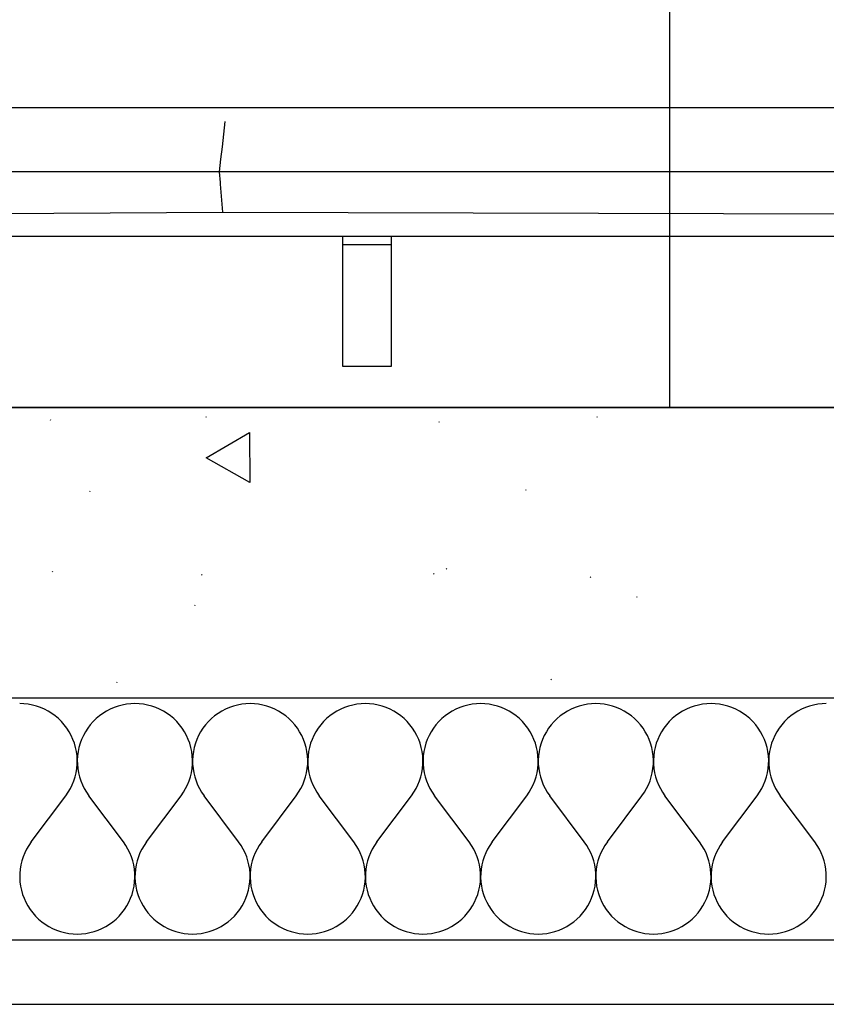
# Model space of a CAD drawing. Extents: x -18402 to 10376, y -5092 to 34139.
# Tile 12 of 78: x 436 to 486, y -2942 to -2881. Entities that reach past the tile are written whole.
import ezdxf

# ---------------------------------------------------------------- set-up
doc = ezdxf.new("R2010")
doc.units = 0
for name, color, linetype in [('0_XREF', 251, 'Continuous'), ('rdc_02$0$0._Étage_1_02-04 Mur.Construction', 251, 'Continuous'), ('rdc_02$0$0._Étage_1_A-AREA-____-OTLN.Modèle IFC', 251, 'Continuous'), ('rdc_02$0$0._Étage_1_A-FLOR-HRAL-OTLN.Modèle IFC', 251, 'Continuous'), ('rdc_02$0$0._Étage_1_S-STRS-____-OTLN.Modèle IFC', 251, 'Continuous')]:
    doc.layers.add(name, color=color, linetype=linetype)

# ---------------------------------------------------------------- blocks, each defined once
blk = doc.blocks.new('*X188', base_point=(-8045.97, -58706.23))
at = {"layer": 'rdc_02$0$0._Étage_1_02-04 Mur.Construction', "linetype": 'Continuous', "ltscale": 0.1}
for p, q in [((4359.78, -29233.36), (4357.14, -29233.26)), ((4362.4, -29233.65), (4359.78, -29233.36)), ((4364.99, -29234.13), (4362.4, -29233.65)), ((4367.53, -29234.8), (4364.99, -29234.13)), ((4370.03, -29235.66), (4367.53, -29234.8)), ((4372.45, -29236.7), (4370.03, -29235.66)), ((4374.79, -29237.92), (4372.45, -29236.7)), ((4413.27, -29236.7), (4410.93, -29237.92)), ((4415.69, -29235.66), (4413.27, -29236.7)), ((4418.18, -29234.8), (4415.69, -29235.66)), ((4420.73, -29234.13), (4418.18, -29234.8)), ((4423.32, -29233.65), (4420.73, -29234.13)), ((4425.94, -29233.36), (4423.32, -29233.65)), ((4428.57, -29233.26), (4425.94, -29233.36)), ((4431.21, -29233.36), (4428.57, -29233.26)), ((4433.82, -29233.65), (4431.21, -29233.36)), ((4436.42, -29234.13), (4433.82, -29233.65)), ((4438.96, -29234.8), (4436.42, -29234.13)), ((4441.45, -29235.66), (4438.96, -29234.8)), ((4443.88, -29236.7), (4441.45, -29235.66)), ((4446.21, -29237.92), (4443.88, -29236.7)), ((4484.7, -29236.7), (4482.36, -29237.92)), ((4487.12, -29235.66), (4484.7, -29236.7)), ((4489.61, -29234.8), (4487.12, -29235.66)), ((4492.16, -29234.13), (4489.61, -29234.8)), ((4494.75, -29233.65), (4492.16, -29234.13)), ((4497.37, -29233.36), (4494.75, -29233.65)), ((4500, -29233.26), (4497.37, -29233.36)), ((4502.63, -29233.36), (4500, -29233.26)), ((4505.25, -29233.65), (4502.63, -29233.36)), ((4507.84, -29234.13), (4505.25, -29233.65)), ((4510.39, -29234.8), (4507.84, -29234.13)), ((4512.88, -29235.66), (4510.39, -29234.8)), ((4515.3, -29236.7), (4512.88, -29235.66)), ((4517.64, -29237.92), (4515.3, -29236.7)), ((4556.12, -29236.7), (4553.79, -29237.92)), ((4558.55, -29235.66), (4556.12, -29236.7)), ((4561.04, -29234.8), (4558.55, -29235.66)), ((4563.58, -29234.13), (4561.04, -29234.8)), ((4566.18, -29233.65), (4563.58, -29234.13)), ((4568.79, -29233.36), (4566.18, -29233.65)), ((4571.43, -29233.26), (4568.79, -29233.36)), ((4574.06, -29233.36), (4571.43, -29233.26)), ((4576.68, -29233.65), (4574.06, -29233.36)), ((4579.27, -29234.13), (4576.68, -29233.65)), ((4581.82, -29234.8), (4579.27, -29234.13)), ((4584.31, -29235.66), (4581.82, -29234.8)), ((4586.73, -29236.7), (4584.31, -29235.66)), ((4589.07, -29237.92), (4586.73, -29236.7)), ((4627.55, -29236.7), (4625.21, -29237.92)), ((4629.97, -29235.66), (4627.55, -29236.7)), ((4632.47, -29234.8), (4629.97, -29235.66)), ((4635.01, -29234.13), (4632.47, -29234.8)), ((4637.6, -29233.65), (4635.01, -29234.13)), ((4640.22, -29233.36), (4637.6, -29233.65)), ((4642.86, -29233.26), (4640.22, -29233.36)), ((4645.49, -29233.36), (4642.86, -29233.26)), ((4648.11, -29233.65), (4645.49, -29233.36)), ((4650.7, -29234.13), (4648.11, -29233.65)), ((4653.25, -29234.8), (4650.7, -29234.13)), ((4655.74, -29235.66), (4653.25, -29234.8)), ((4658.16, -29236.7), (4655.74, -29235.66)), ((4660.5, -29237.92), (4658.16, -29236.7)), ((4698.98, -29236.7), (4696.64, -29237.92)), ((4701.4, -29235.66), (4698.98, -29236.7)), ((4703.89, -29234.8), (4701.4, -29235.66)), ((4706.44, -29234.13), (4703.89, -29234.8)), ((4709.03, -29233.65), (4706.44, -29234.13)), ((4711.65, -29233.36), (4709.03, -29233.65)), ((4714.29, -29233.26), (4711.65, -29233.36)), ((4716.92, -29233.36), (4714.29, -29233.26)), ((4719.54, -29233.65), (4716.92, -29233.36)), ((4722.13, -29234.13), (4719.54, -29233.65)), ((4724.68, -29234.8), (4722.13, -29234.13)), ((4727.17, -29235.66), (4724.68, -29234.8)), ((4729.59, -29236.7), (4727.17, -29235.66)), ((4731.93, -29237.92), (4729.59, -29236.7)), ((4770.41, -29236.7), (4768.07, -29237.92)), ((4772.83, -29235.66), (4770.41, -29236.7)), ((4775.32, -29234.8), (4772.83, -29235.66)), ((4777.87, -29234.13), (4775.32, -29234.8)), ((4780.46, -29233.65), (4777.87, -29234.13)), ((4783.08, -29233.36), (4780.46, -29233.65)), ((4785.71, -29233.26), (4783.08, -29233.36)), ((4788.35, -29233.36), (4785.71, -29233.26)), ((4790.97, -29233.65), (4788.35, -29233.36)), ((4793.56, -29234.13), (4790.97, -29233.65)), ((4796.11, -29234.8), (4793.56, -29234.13)), ((4798.6, -29235.66), (4796.11, -29234.8)), ((4801.02, -29236.7), (4798.6, -29235.66)), ((4803.36, -29237.92), (4801.02, -29236.7)), ((4841.84, -29236.7), (4839.5, -29237.92)), ((4844.26, -29235.66), (4841.84, -29236.7)), ((4846.75, -29234.8), (4844.26, -29235.66)), ((4849.3, -29234.13), (4846.75, -29234.8)), ((4851.89, -29233.65), (4849.3, -29234.13)), ((4854.51, -29233.36), (4851.89, -29233.65)), ((4857.14, -29233.26), (4854.51, -29233.36)), ((4377.03, -29239.31), (4374.79, -29237.92)), ((4379.16, -29240.85), (4377.03, -29239.31)), ((4381.17, -29242.55), (4379.16, -29240.85)), ((4383.06, -29244.4), (4381.17, -29242.55)), ((4404.54, -29242.55), (4402.66, -29244.4)), ((4406.55, -29240.85), (4404.54, -29242.55)), ((4408.69, -29239.31), (4406.55, -29240.85)), ((4410.93, -29237.92), (4408.69, -29239.31)), ((4448.46, -29239.31), (4446.21, -29237.92)), ((4450.59, -29240.85), (4448.46, -29239.31)), ((4452.6, -29242.55), (4450.59, -29240.85)), ((4454.49, -29244.4), (4452.6, -29242.55)), ((4475.97, -29242.55), (4474.09, -29244.4)), ((4477.98, -29240.85), (4475.97, -29242.55)), ((4480.12, -29239.31), (4477.98, -29240.85)), ((4482.36, -29237.92), (4480.12, -29239.31)), ((4519.88, -29239.31), (4517.64, -29237.92)), ((4522.02, -29240.85), (4519.88, -29239.31)), ((4524.03, -29242.55), (4522.02, -29240.85)), ((4525.91, -29244.4), (4524.03, -29242.55)), ((4547.4, -29242.55), (4545.51, -29244.4)), ((4549.41, -29240.85), (4547.4, -29242.55)), ((4551.54, -29239.31), (4549.41, -29240.85)), ((4553.79, -29237.92), (4551.54, -29239.31)), ((4591.31, -29239.31), (4589.07, -29237.92)), ((4593.45, -29240.85), (4591.31, -29239.31)), ((4595.46, -29242.55), (4593.45, -29240.85)), ((4597.34, -29244.4), (4595.46, -29242.55)), ((4618.83, -29242.55), (4616.94, -29244.4)), ((4620.84, -29240.85), (4618.83, -29242.55)), ((4622.97, -29239.31), (4620.84, -29240.85)), ((4625.21, -29237.92), (4622.97, -29239.31)), ((4662.74, -29239.31), (4660.5, -29237.92)), ((4664.87, -29240.85), (4662.74, -29239.31)), ((4666.89, -29242.55), (4664.87, -29240.85)), ((4668.77, -29244.4), (4666.89, -29242.55)), ((4690.25, -29242.55), (4688.37, -29244.4)), ((4692.27, -29240.85), (4690.25, -29242.55)), ((4694.4, -29239.31), (4692.27, -29240.85)), ((4696.64, -29237.92), (4694.4, -29239.31)), ((4734.17, -29239.31), (4731.93, -29237.92)), ((4736.3, -29240.85), (4734.17, -29239.31)), ((4738.32, -29242.55), (4736.3, -29240.85)), ((4740.2, -29244.4), (4738.32, -29242.55)), ((4761.68, -29242.55), (4759.8, -29244.4)), ((4763.7, -29240.85), (4761.68, -29242.55)), ((4765.83, -29239.31), (4763.7, -29240.85)), ((4768.07, -29237.92), (4765.83, -29239.31)), ((4805.6, -29239.31), (4803.36, -29237.92)), ((4807.73, -29240.85), (4805.6, -29239.31)), ((4809.75, -29242.55), (4807.73, -29240.85)), ((4811.63, -29244.4), (4809.75, -29242.55)), ((4833.11, -29242.55), (4831.23, -29244.4)), ((4835.13, -29240.85), (4833.11, -29242.55)), ((4837.26, -29239.31), (4835.13, -29240.85)), ((4839.5, -29237.92), (4837.26, -29239.31)), ((4384.8, -29246.38), (4383.06, -29244.4)), ((4386.39, -29248.48), (4384.8, -29246.38)), ((4387.82, -29250.69), (4386.39, -29248.48)), ((4399.32, -29248.48), (4397.89, -29250.69)), ((4400.92, -29246.38), (4399.32, -29248.48)), ((4402.66, -29244.4), (4400.92, -29246.38)), ((4456.23, -29246.38), (4454.49, -29244.4)), ((4457.82, -29248.48), (4456.23, -29246.38)), ((4459.25, -29250.69), (4457.82, -29248.48)), ((4470.75, -29248.48), (4469.32, -29250.69)), ((4472.34, -29246.38), (4470.75, -29248.48)), ((4474.09, -29244.4), (4472.34, -29246.38)), ((4527.66, -29246.38), (4525.91, -29244.4)), ((4529.25, -29248.48), (4527.66, -29246.38)), ((4530.68, -29250.69), (4529.25, -29248.48)), ((4542.18, -29248.48), (4540.75, -29250.69)), ((4543.77, -29246.38), (4542.18, -29248.48)), ((4545.51, -29244.4), (4543.77, -29246.38)), ((4599.08, -29246.38), (4597.34, -29244.4)), ((4600.68, -29248.48), (4599.08, -29246.38)), ((4602.11, -29250.69), (4600.68, -29248.48)), ((4613.61, -29248.48), (4612.18, -29250.69)), ((4615.2, -29246.38), (4613.61, -29248.48)), ((4616.94, -29244.4), (4615.2, -29246.38)), ((4670.51, -29246.38), (4668.77, -29244.4)), ((4672.1, -29248.48), (4670.51, -29246.38)), ((4673.54, -29250.69), (4672.1, -29248.48)), ((4685.04, -29248.48), (4683.61, -29250.69)), ((4686.63, -29246.38), (4685.04, -29248.48)), ((4688.37, -29244.4), (4686.63, -29246.38)), ((4741.94, -29246.38), (4740.2, -29244.4)), ((4743.53, -29248.48), (4741.94, -29246.38)), ((4744.96, -29250.69), (4743.53, -29248.48)), ((4756.47, -29248.48), (4755.04, -29250.69)), ((4758.06, -29246.38), (4756.47, -29248.48)), ((4759.8, -29244.4), (4758.06, -29246.38)), ((4813.37, -29246.38), (4811.63, -29244.4)), ((4814.96, -29248.48), (4813.37, -29246.38)), ((4816.39, -29250.69), (4814.96, -29248.48)), ((4827.9, -29248.48), (4826.46, -29250.69)), ((4829.49, -29246.38), (4827.9, -29248.48)), ((4831.23, -29244.4), (4829.49, -29246.38)), ((4389.09, -29253), (4387.82, -29250.69)), ((4390.18, -29255.4), (4389.09, -29253)), ((4396.63, -29253), (4395.54, -29255.4)), ((4397.89, -29250.69), (4396.63, -29253)), ((4460.52, -29253), (4459.25, -29250.69)), ((4461.61, -29255.4), (4460.52, -29253)), ((4468.06, -29253), (4466.97, -29255.4)), ((4469.32, -29250.69), (4468.06, -29253)), ((4531.94, -29253), (4530.68, -29250.69)), ((4533.03, -29255.4), (4531.94, -29253)), ((4539.48, -29253), (4538.39, -29255.4)), ((4540.75, -29250.69), (4539.48, -29253)), ((4603.37, -29253), (4602.11, -29250.69)), ((4604.46, -29255.4), (4603.37, -29253)), ((4610.91, -29253), (4609.82, -29255.4)), ((4612.18, -29250.69), (4610.91, -29253)), ((4674.8, -29253), (4673.54, -29250.69)), ((4675.89, -29255.4), (4674.8, -29253)), ((4682.34, -29253), (4681.25, -29255.4)), ((4683.61, -29250.69), (4682.34, -29253)), ((4746.23, -29253), (4744.96, -29250.69)), ((4747.32, -29255.4), (4746.23, -29253)), ((4753.77, -29253), (4752.68, -29255.4)), ((4755.04, -29250.69), (4753.77, -29253)), ((4817.66, -29253), (4816.39, -29250.69)), ((4818.75, -29255.4), (4817.66, -29253)), ((4825.2, -29253), (4824.11, -29255.4)), ((4826.46, -29250.69), (4825.2, -29253)), ((4391.09, -29257.87), (4390.18, -29255.4)), ((4391.81, -29260.41), (4391.09, -29257.87)), ((4392.35, -29262.99), (4391.81, -29260.41)), ((4393.9, -29260.41), (4393.36, -29262.99)), ((4394.63, -29257.87), (4393.9, -29260.41)), ((4395.54, -29255.4), (4394.63, -29257.87)), ((4462.52, -29257.87), (4461.61, -29255.4)), ((4463.24, -29260.41), (4462.52, -29257.87)), ((4463.78, -29262.99), (4463.24, -29260.41)), ((4465.33, -29260.41), (4464.79, -29262.99)), ((4466.05, -29257.87), (4465.33, -29260.41)), ((4466.97, -29255.4), (4466.05, -29257.87)), ((4533.95, -29257.87), (4533.03, -29255.4)), ((4534.67, -29260.41), (4533.95, -29257.87)), ((4535.21, -29262.99), (4534.67, -29260.41)), ((4536.76, -29260.41), (4536.22, -29262.99)), ((4537.48, -29257.87), (4536.76, -29260.41)), ((4538.39, -29255.4), (4537.48, -29257.87)), ((4605.37, -29257.87), (4604.46, -29255.4)), ((4606.1, -29260.41), (4605.37, -29257.87)), ((4606.64, -29262.99), (4606.1, -29260.41)), ((4608.19, -29260.41), (4607.65, -29262.99)), ((4608.91, -29257.87), (4608.19, -29260.41)), ((4609.82, -29255.4), (4608.91, -29257.87)), ((4676.8, -29257.87), (4675.89, -29255.4)), ((4677.53, -29260.41), (4676.8, -29257.87)), ((4678.07, -29262.99), (4677.53, -29260.41)), ((4679.61, -29260.41), (4679.08, -29262.99)), ((4680.34, -29257.87), (4679.61, -29260.41)), ((4681.25, -29255.4), (4680.34, -29257.87)), ((4748.23, -29257.87), (4747.32, -29255.4)), ((4748.96, -29260.41), (4748.23, -29257.87)), ((4749.49, -29262.99), (4748.96, -29260.41)), ((4751.04, -29260.41), (4750.51, -29262.99)), ((4751.77, -29257.87), (4751.04, -29260.41)), ((4752.68, -29255.4), (4751.77, -29257.87)), ((4819.66, -29257.87), (4818.75, -29255.4)), ((4820.39, -29260.41), (4819.66, -29257.87)), ((4820.92, -29262.99), (4820.39, -29260.41)), ((4822.47, -29260.41), (4821.93, -29262.99)), ((4823.2, -29257.87), (4822.47, -29260.41)), ((4824.11, -29255.4), (4823.2, -29257.87)), ((4392.7, -29265.6), (4392.35, -29262.99)), ((4392.85, -29268.23), (4392.7, -29265.6)), ((4393.02, -29265.6), (4392.86, -29268.23)), ((4393.36, -29262.99), (4393.02, -29265.6)), ((4464.13, -29265.6), (4463.78, -29262.99)), ((4464.28, -29268.23), (4464.13, -29265.6)), ((4464.45, -29265.6), (4464.29, -29268.23)), ((4464.79, -29262.99), (4464.45, -29265.6)), ((4535.55, -29265.6), (4535.21, -29262.99)), ((4535.71, -29268.23), (4535.55, -29265.6)), ((4535.87, -29265.6), (4535.72, -29268.23)), ((4536.22, -29262.99), (4535.87, -29265.6)), ((4606.98, -29265.6), (4606.64, -29262.99)), ((4607.14, -29268.23), (4606.98, -29265.6)), ((4607.3, -29265.6), (4607.15, -29268.23)), ((4607.65, -29262.99), (4607.3, -29265.6)), ((4678.41, -29265.6), (4678.07, -29262.99)), ((4678.56, -29268.23), (4678.41, -29265.6)), ((4678.73, -29265.6), (4678.58, -29268.23)), ((4679.08, -29262.99), (4678.73, -29265.6)), ((4749.84, -29265.6), (4749.49, -29262.99)), ((4749.99, -29268.23), (4749.84, -29265.6)), ((4750.16, -29265.6), (4750.01, -29268.23)), ((4750.51, -29262.99), (4750.16, -29265.6)), ((4821.27, -29265.6), (4820.92, -29262.99)), ((4821.42, -29268.23), (4821.27, -29265.6)), ((4821.59, -29265.6), (4821.44, -29268.23)), ((4821.93, -29262.99), (4821.59, -29265.6)), ((4392.14, -29276.09), (4392.57, -29273.49)), ((4392.57, -29273.49), (4392.81, -29270.87)), ((4392.81, -29270.87), (4392.85, -29268.23)), ((4392.86, -29268.23), (4392.91, -29270.87)), ((4392.91, -29270.87), (4393.14, -29273.49)), ((4393.14, -29273.49), (4393.57, -29276.09)), ((4463.57, -29276.09), (4464, -29273.49)), ((4464, -29273.49), (4464.24, -29270.87)), ((4464.24, -29270.87), (4464.28, -29268.23)), ((4464.29, -29268.23), (4464.34, -29270.87)), ((4464.34, -29270.87), (4464.57, -29273.49)), ((4464.57, -29273.49), (4465, -29276.09)), ((4535, -29276.09), (4535.43, -29273.49)), ((4535.43, -29273.49), (4535.66, -29270.87)), ((4535.66, -29270.87), (4535.71, -29268.23)), ((4535.72, -29268.23), (4535.76, -29270.87)), ((4535.76, -29270.87), (4536, -29273.49)), ((4536, -29273.49), (4536.43, -29276.09)), ((4606.43, -29276.09), (4606.86, -29273.49)), ((4606.86, -29273.49), (4607.09, -29270.87)), ((4607.09, -29270.87), (4607.14, -29268.23)), ((4607.15, -29268.23), (4607.19, -29270.87)), ((4607.19, -29270.87), (4607.43, -29273.49)), ((4607.43, -29273.49), (4607.86, -29276.09)), ((4677.85, -29276.09), (4678.28, -29273.49)), ((4678.28, -29273.49), (4678.52, -29270.87)), ((4678.52, -29270.87), (4678.56, -29268.23)), ((4678.58, -29268.23), (4678.62, -29270.87)), ((4678.62, -29270.87), (4678.86, -29273.49)), ((4678.86, -29273.49), (4679.29, -29276.09)), ((4749.28, -29276.09), (4749.71, -29273.49)), ((4749.71, -29273.49), (4749.95, -29270.87)), ((4749.95, -29270.87), (4749.99, -29268.23)), ((4750.01, -29268.23), (4750.05, -29270.87)), ((4750.05, -29270.87), (4750.29, -29273.49)), ((4750.29, -29273.49), (4750.72, -29276.09)), ((4820.71, -29276.09), (4821.14, -29273.49)), ((4821.14, -29273.49), (4821.38, -29270.87)), ((4821.38, -29270.87), (4821.42, -29268.23)), ((4821.44, -29268.23), (4821.48, -29270.87)), ((4821.48, -29270.87), (4821.72, -29273.49)), ((4821.72, -29273.49), (4822.15, -29276.09)), ((4390.71, -29281.16), (4391.52, -29278.65)), ((4391.52, -29278.65), (4392.14, -29276.09)), ((4393.57, -29276.09), (4394.19, -29278.65)), ((4394.19, -29278.65), (4395, -29281.16)), ((4462.14, -29281.16), (4462.95, -29278.65)), ((4462.95, -29278.65), (4463.57, -29276.09)), ((4465, -29276.09), (4465.62, -29278.65)), ((4465.62, -29278.65), (4466.43, -29281.16)), ((4533.57, -29281.16), (4534.38, -29278.65)), ((4534.38, -29278.65), (4535, -29276.09)), ((4536.43, -29276.09), (4537.05, -29278.65)), ((4537.05, -29278.65), (4537.86, -29281.16)), ((4605, -29281.16), (4605.81, -29278.65)), ((4605.81, -29278.65), (4606.43, -29276.09)), ((4607.86, -29276.09), (4608.48, -29278.65)), ((4608.48, -29278.65), (4609.29, -29281.16)), ((4676.43, -29281.16), (4677.23, -29278.65)), ((4677.23, -29278.65), (4677.85, -29276.09)), ((4679.29, -29276.09), (4679.91, -29278.65)), ((4679.91, -29278.65), (4680.72, -29281.16)), ((4747.86, -29281.16), (4748.66, -29278.65)), ((4748.66, -29278.65), (4749.28, -29276.09)), ((4750.72, -29276.09), (4751.34, -29278.65)), ((4751.34, -29278.65), (4752.14, -29281.16)), ((4819.28, -29281.16), (4820.09, -29278.65)), ((4820.09, -29278.65), (4820.71, -29276.09)), ((4822.15, -29276.09), (4822.77, -29278.65)), ((4822.77, -29278.65), (4823.57, -29281.16)), ((4388.56, -29285.97), (4389.72, -29283.6)), ((4389.72, -29283.6), (4390.71, -29281.16)), ((4395, -29281.16), (4395.99, -29283.6)), ((4395.99, -29283.6), (4397.16, -29285.97)), ((4459.98, -29285.97), (4461.15, -29283.6)), ((4461.15, -29283.6), (4462.14, -29281.16)), ((4466.43, -29281.16), (4467.42, -29283.6)), ((4467.42, -29283.6), (4468.59, -29285.97)), ((4531.41, -29285.97), (4532.58, -29283.6)), ((4532.58, -29283.6), (4533.57, -29281.16)), ((4537.86, -29281.16), (4538.85, -29283.6)), ((4538.85, -29283.6), (4540.02, -29285.97)), ((4602.84, -29285.97), (4604.01, -29283.6)), ((4604.01, -29283.6), (4605, -29281.16)), ((4609.29, -29281.16), (4610.28, -29283.6)), ((4610.28, -29283.6), (4611.44, -29285.97)), ((4674.27, -29285.97), (4675.44, -29283.6)), ((4675.44, -29283.6), (4676.43, -29281.16)), ((4680.72, -29281.16), (4681.71, -29283.6)), ((4681.71, -29283.6), (4682.87, -29285.97)), ((4745.7, -29285.97), (4746.87, -29283.6)), ((4746.87, -29283.6), (4747.86, -29281.16)), ((4752.14, -29281.16), (4753.13, -29283.6)), ((4753.13, -29283.6), (4754.3, -29285.97)), ((4817.13, -29285.97), (4818.29, -29283.6)), ((4818.29, -29283.6), (4819.28, -29281.16)), ((4823.57, -29281.16), (4824.56, -29283.6)), ((4824.56, -29283.6), (4825.73, -29285.97)), ((4364.29, -29318.97), (4385.71, -29290.4)), ((4385.71, -29290.4), (4387.22, -29288.24)), ((4387.22, -29288.24), (4388.56, -29285.97)), ((4397.16, -29285.97), (4398.5, -29288.24)), ((4398.5, -29288.24), (4400, -29290.4)), ((4421.43, -29318.97), (4400, -29290.4)), ((4435.71, -29318.97), (4457.14, -29290.4)), ((4457.14, -29290.4), (4458.65, -29288.24)), ((4458.65, -29288.24), (4459.98, -29285.97)), ((4468.59, -29285.97), (4469.93, -29288.24)), ((4469.93, -29288.24), (4471.43, -29290.4)), ((4492.86, -29318.97), (4471.43, -29290.4)), ((4507.14, -29318.97), (4528.57, -29290.4)), ((4528.57, -29290.4), (4530.07, -29288.24)), ((4530.07, -29288.24), (4531.41, -29285.97)), ((4540.02, -29285.97), (4541.35, -29288.24)), ((4541.35, -29288.24), (4542.86, -29290.4)), ((4564.29, -29318.97), (4542.86, -29290.4)), ((4578.57, -29318.97), (4600, -29290.4)), ((4600, -29290.4), (4601.5, -29288.24)), ((4601.5, -29288.24), (4602.84, -29285.97)), ((4611.44, -29285.97), (4612.78, -29288.24)), ((4612.78, -29288.24), (4614.29, -29290.4)), ((4635.71, -29318.97), (4614.29, -29290.4)), ((4650, -29318.97), (4671.43, -29290.4)), ((4671.43, -29290.4), (4672.93, -29288.24)), ((4672.93, -29288.24), (4674.27, -29285.97)), ((4682.87, -29285.97), (4684.21, -29288.24)), ((4684.21, -29288.24), (4685.71, -29290.4)), ((4707.14, -29318.97), (4685.71, -29290.4)), ((4721.43, -29318.97), (4742.86, -29290.4)), ((4742.86, -29290.4), (4744.36, -29288.24)), ((4744.36, -29288.24), (4745.7, -29285.97)), ((4754.3, -29285.97), (4755.64, -29288.24)), ((4755.64, -29288.24), (4757.14, -29290.4)), ((4778.57, -29318.97), (4757.14, -29290.4)), ((4792.86, -29318.97), (4814.29, -29290.4)), ((4814.29, -29290.4), (4815.79, -29288.24)), ((4815.79, -29288.24), (4817.13, -29285.97)), ((4825.73, -29285.97), (4827.07, -29288.24)), ((4827.07, -29288.24), (4828.57, -29290.4)), ((4850, -29318.97), (4828.57, -29290.4)), ((4362.78, -29321.14), (4361.44, -29323.41)), ((4364.29, -29318.97), (4362.78, -29321.14)), ((4422.93, -29321.14), (4421.43, -29318.97)), ((4424.27, -29323.41), (4422.93, -29321.14)), ((4434.21, -29321.14), (4432.87, -29323.41)), ((4435.71, -29318.97), (4434.21, -29321.14)), ((4494.36, -29321.14), (4492.86, -29318.97)), ((4495.7, -29323.41), (4494.36, -29321.14)), ((4505.64, -29321.14), (4504.3, -29323.41)), ((4507.14, -29318.97), (4505.64, -29321.14)), ((4565.79, -29321.14), (4564.29, -29318.97)), ((4567.13, -29323.41), (4565.79, -29321.14)), ((4577.07, -29321.14), (4575.73, -29323.41)), ((4578.57, -29318.97), (4577.07, -29321.14)), ((4637.22, -29321.14), (4635.71, -29318.97)), ((4638.56, -29323.41), (4637.22, -29321.14)), ((4648.5, -29321.14), (4647.16, -29323.41)), ((4650, -29318.97), (4648.5, -29321.14)), ((4708.65, -29321.14), (4707.14, -29318.97)), ((4709.98, -29323.41), (4708.65, -29321.14)), ((4719.93, -29321.14), (4718.59, -29323.41)), ((4721.43, -29318.97), (4719.93, -29321.14)), ((4780.07, -29321.14), (4778.57, -29318.97)), ((4781.41, -29323.41), (4780.07, -29321.14)), ((4791.35, -29321.14), (4790.02, -29323.41)), ((4792.86, -29318.97), (4791.35, -29321.14)), ((4851.5, -29321.14), (4850, -29318.97)), ((4852.84, -29323.41), (4851.5, -29321.14)), ((4359.29, -29328.21), (4358.48, -29330.72)), ((4360.28, -29325.77), (4359.29, -29328.21)), ((4361.44, -29323.41), (4360.28, -29325.77)), ((4425.44, -29325.77), (4424.27, -29323.41)), ((4426.43, -29328.21), (4425.44, -29325.77)), ((4427.23, -29330.72), (4426.43, -29328.21)), ((4430.72, -29328.21), (4429.91, -29330.72)), ((4431.71, -29325.77), (4430.72, -29328.21)), ((4432.87, -29323.41), (4431.71, -29325.77)), ((4496.87, -29325.77), (4495.7, -29323.41)), ((4497.86, -29328.21), (4496.87, -29325.77)), ((4498.66, -29330.72), (4497.86, -29328.21)), ((4502.14, -29328.21), (4501.34, -29330.72)), ((4503.13, -29325.77), (4502.14, -29328.21)), ((4504.3, -29323.41), (4503.13, -29325.77)), ((4568.29, -29325.77), (4567.13, -29323.41)), ((4569.28, -29328.21), (4568.29, -29325.77)), ((4570.09, -29330.72), (4569.28, -29328.21)), ((4573.57, -29328.21), (4572.77, -29330.72)), ((4574.56, -29325.77), (4573.57, -29328.21)), ((4575.73, -29323.41), (4574.56, -29325.77)), ((4639.72, -29325.77), (4638.56, -29323.41)), ((4640.71, -29328.21), (4639.72, -29325.77)), ((4641.52, -29330.72), (4640.71, -29328.21)), ((4645, -29328.21), (4644.19, -29330.72)), ((4645.99, -29325.77), (4645, -29328.21)), ((4647.16, -29323.41), (4645.99, -29325.77)), ((4711.15, -29325.77), (4709.98, -29323.41)), ((4712.14, -29328.21), (4711.15, -29325.77)), ((4712.95, -29330.72), (4712.14, -29328.21)), ((4716.43, -29328.21), (4715.62, -29330.72)), ((4717.42, -29325.77), (4716.43, -29328.21)), ((4718.59, -29323.41), (4717.42, -29325.77)), ((4782.58, -29325.77), (4781.41, -29323.41)), ((4783.57, -29328.21), (4782.58, -29325.77)), ((4784.38, -29330.72), (4783.57, -29328.21)), ((4787.86, -29328.21), (4787.05, -29330.72)), ((4788.85, -29325.77), (4787.86, -29328.21)), ((4790.02, -29323.41), (4788.85, -29325.77)), ((4854.01, -29325.77), (4852.84, -29323.41)), ((4855, -29328.21), (4854.01, -29325.77)), ((4855.81, -29330.72), (4855, -29328.21)), ((4357.86, -29333.28), (4357.43, -29335.88)), ((4358.48, -29330.72), (4357.86, -29333.28)), ((4427.85, -29333.28), (4427.23, -29330.72)), ((4428.28, -29335.88), (4427.85, -29333.28)), ((4429.29, -29333.28), (4428.86, -29335.88)), ((4429.91, -29330.72), (4429.29, -29333.28)), ((4499.28, -29333.28), (4498.66, -29330.72)), ((4499.71, -29335.88), (4499.28, -29333.28)), ((4500.72, -29333.28), (4500.29, -29335.88)), ((4501.34, -29330.72), (4500.72, -29333.28)), ((4570.71, -29333.28), (4570.09, -29330.72)), ((4571.14, -29335.88), (4570.71, -29333.28)), ((4572.15, -29333.28), (4571.72, -29335.88)), ((4572.77, -29330.72), (4572.15, -29333.28)), ((4642.14, -29333.28), (4641.52, -29330.72)), ((4642.57, -29335.88), (4642.14, -29333.28)), ((4643.57, -29333.28), (4643.14, -29335.88)), ((4644.19, -29330.72), (4643.57, -29333.28)), ((4713.57, -29333.28), (4712.95, -29330.72)), ((4714, -29335.88), (4713.57, -29333.28)), ((4715, -29333.28), (4714.57, -29335.88)), ((4715.62, -29330.72), (4715, -29333.28)), ((4785, -29333.28), (4784.38, -29330.72)), ((4785.43, -29335.88), (4785, -29333.28)), ((4786.43, -29333.28), (4786, -29335.88)), ((4787.05, -29330.72), (4786.43, -29333.28)), ((4856.43, -29333.28), (4855.81, -29330.72)), ((4856.86, -29335.88), (4856.43, -29333.28)), ((4357.19, -29338.51), (4357.15, -29341.14)), ((4357.43, -29335.88), (4357.19, -29338.51)), ((4428.52, -29338.51), (4428.28, -29335.88)), ((4428.56, -29341.14), (4428.52, -29338.51)), ((4428.62, -29338.51), (4428.58, -29341.14)), ((4428.86, -29335.88), (4428.62, -29338.51)), ((4499.95, -29338.51), (4499.71, -29335.88)), ((4499.99, -29341.14), (4499.95, -29338.51)), ((4500.05, -29338.51), (4500.01, -29341.14)), ((4500.29, -29335.88), (4500.05, -29338.51)), ((4571.38, -29338.51), (4571.14, -29335.88)), ((4571.42, -29341.14), (4571.38, -29338.51)), ((4571.48, -29338.51), (4571.44, -29341.14)), ((4571.72, -29335.88), (4571.48, -29338.51)), ((4642.81, -29338.51), (4642.57, -29335.88)), ((4642.85, -29341.14), (4642.81, -29338.51)), ((4642.91, -29338.51), (4642.86, -29341.14)), ((4643.14, -29335.88), (4642.91, -29338.51)), ((4714.24, -29338.51), (4714, -29335.88)), ((4714.28, -29341.14), (4714.24, -29338.51)), ((4714.34, -29338.51), (4714.29, -29341.14)), ((4714.57, -29335.88), (4714.34, -29338.51)), ((4785.66, -29338.51), (4785.43, -29335.88)), ((4785.71, -29341.14), (4785.66, -29338.51)), ((4785.76, -29338.51), (4785.72, -29341.14)), ((4786, -29335.88), (4785.76, -29338.51)), ((4857.09, -29338.51), (4856.86, -29335.88)), ((4857.14, -29341.14), (4857.09, -29338.51)), ((4357.15, -29341.14), (4357.3, -29343.77)), ((4357.3, -29343.77), (4357.65, -29346.39)), ((4357.65, -29346.39), (4358.19, -29348.97)), ((4427.53, -29348.97), (4428.07, -29346.39)), ((4428.07, -29346.39), (4428.41, -29343.77)), ((4428.41, -29343.77), (4428.56, -29341.14)), ((4428.58, -29341.14), (4428.73, -29343.77)), ((4428.73, -29343.77), (4429.08, -29346.39)), ((4429.08, -29346.39), (4429.61, -29348.97)), ((4498.96, -29348.97), (4499.49, -29346.39)), ((4499.49, -29346.39), (4499.84, -29343.77)), ((4499.84, -29343.77), (4499.99, -29341.14)), ((4500.01, -29341.14), (4500.16, -29343.77)), ((4500.16, -29343.77), (4500.51, -29346.39)), ((4500.51, -29346.39), (4501.04, -29348.97)), ((4570.39, -29348.97), (4570.92, -29346.39)), ((4570.92, -29346.39), (4571.27, -29343.77)), ((4571.27, -29343.77), (4571.42, -29341.14)), ((4571.44, -29341.14), (4571.59, -29343.77)), ((4571.59, -29343.77), (4571.93, -29346.39)), ((4571.93, -29346.39), (4572.47, -29348.97)), ((4641.81, -29348.97), (4642.35, -29346.39)), ((4642.35, -29346.39), (4642.7, -29343.77)), ((4642.7, -29343.77), (4642.85, -29341.14)), ((4642.86, -29341.14), (4643.02, -29343.77)), ((4643.02, -29343.77), (4643.36, -29346.39)), ((4643.36, -29346.39), (4643.9, -29348.97)), ((4713.24, -29348.97), (4713.78, -29346.39)), ((4713.78, -29346.39), (4714.13, -29343.77)), ((4714.13, -29343.77), (4714.28, -29341.14)), ((4714.29, -29341.14), (4714.45, -29343.77)), ((4714.45, -29343.77), (4714.79, -29346.39)), ((4714.79, -29346.39), (4715.33, -29348.97)), ((4784.67, -29348.97), (4785.21, -29346.39)), ((4785.21, -29346.39), (4785.55, -29343.77)), ((4785.55, -29343.77), (4785.71, -29341.14)), ((4785.72, -29341.14), (4785.87, -29343.77)), ((4785.87, -29343.77), (4786.22, -29346.39)), ((4786.22, -29346.39), (4786.76, -29348.97)), ((4856.1, -29348.97), (4856.64, -29346.39)), ((4856.64, -29346.39), (4856.98, -29343.77)), ((4856.98, -29343.77), (4857.14, -29341.14)), ((4358.19, -29348.97), (4358.91, -29351.5)), ((4358.91, -29351.5), (4359.82, -29353.97)), ((4425.89, -29353.97), (4426.8, -29351.5)), ((4426.8, -29351.5), (4427.53, -29348.97)), ((4429.61, -29348.97), (4430.34, -29351.5)), ((4430.34, -29351.5), (4431.25, -29353.97)), ((4497.32, -29353.97), (4498.23, -29351.5)), ((4498.23, -29351.5), (4498.96, -29348.97)), ((4501.04, -29348.97), (4501.77, -29351.5)), ((4501.77, -29351.5), (4502.68, -29353.97)), ((4568.75, -29353.97), (4569.66, -29351.5)), ((4569.66, -29351.5), (4570.39, -29348.97)), ((4572.47, -29348.97), (4573.2, -29351.5)), ((4573.2, -29351.5), (4574.11, -29353.97)), ((4640.18, -29353.97), (4641.09, -29351.5)), ((4641.09, -29351.5), (4641.81, -29348.97)), ((4643.9, -29348.97), (4644.63, -29351.5)), ((4644.63, -29351.5), (4645.54, -29353.97)), ((4711.61, -29353.97), (4712.52, -29351.5)), ((4712.52, -29351.5), (4713.24, -29348.97)), ((4715.33, -29348.97), (4716.05, -29351.5)), ((4716.05, -29351.5), (4716.97, -29353.97)), ((4783.03, -29353.97), (4783.95, -29351.5)), ((4783.95, -29351.5), (4784.67, -29348.97)), ((4786.76, -29348.97), (4787.48, -29351.5)), ((4787.48, -29351.5), (4788.39, -29353.97)), ((4854.46, -29353.97), (4855.37, -29351.5)), ((4855.37, -29351.5), (4856.1, -29348.97)), ((4359.82, -29353.97), (4360.91, -29356.37)), ((4360.91, -29356.37), (4362.18, -29358.69)), ((4362.18, -29358.69), (4363.61, -29360.9)), ((4422.1, -29360.9), (4423.54, -29358.69)), ((4423.54, -29358.69), (4424.8, -29356.37)), ((4424.8, -29356.37), (4425.89, -29353.97)), ((4431.25, -29353.97), (4432.34, -29356.37)), ((4432.34, -29356.37), (4433.61, -29358.69)), ((4433.61, -29358.69), (4435.04, -29360.9)), ((4493.53, -29360.9), (4494.96, -29358.69)), ((4494.96, -29358.69), (4496.23, -29356.37)), ((4496.23, -29356.37), (4497.32, -29353.97)), ((4502.68, -29353.97), (4503.77, -29356.37)), ((4503.77, -29356.37), (4505.04, -29358.69)), ((4505.04, -29358.69), (4506.47, -29360.9)), ((4564.96, -29360.9), (4566.39, -29358.69)), ((4566.39, -29358.69), (4567.66, -29356.37)), ((4567.66, -29356.37), (4568.75, -29353.97)), ((4574.11, -29353.97), (4575.2, -29356.37)), ((4575.2, -29356.37), (4576.46, -29358.69)), ((4576.46, -29358.69), (4577.9, -29360.9)), ((4636.39, -29360.9), (4637.82, -29358.69)), ((4637.82, -29358.69), (4639.09, -29356.37)), ((4639.09, -29356.37), (4640.18, -29353.97)), ((4645.54, -29353.97), (4646.63, -29356.37)), ((4646.63, -29356.37), (4647.89, -29358.69)), ((4647.89, -29358.69), (4649.32, -29360.9)), ((4707.82, -29360.9), (4709.25, -29358.69)), ((4709.25, -29358.69), (4710.52, -29356.37)), ((4710.52, -29356.37), (4711.61, -29353.97)), ((4716.97, -29353.97), (4718.06, -29356.37)), ((4718.06, -29356.37), (4719.32, -29358.69)), ((4719.32, -29358.69), (4720.75, -29360.9)), ((4779.25, -29360.9), (4780.68, -29358.69)), ((4780.68, -29358.69), (4781.94, -29356.37)), ((4781.94, -29356.37), (4783.03, -29353.97)), ((4788.39, -29353.97), (4789.48, -29356.37)), ((4789.48, -29356.37), (4790.75, -29358.69)), ((4790.75, -29358.69), (4792.18, -29360.9)), ((4850.68, -29360.9), (4852.11, -29358.69)), ((4852.11, -29358.69), (4853.37, -29356.37)), ((4853.37, -29356.37), (4854.46, -29353.97)), ((4363.61, -29360.9), (4365.2, -29363)), ((4365.2, -29363), (4366.94, -29364.98)), ((4366.94, -29364.98), (4368.83, -29366.82)), ((4416.89, -29366.82), (4418.77, -29364.98)), ((4418.77, -29364.98), (4420.51, -29363)), ((4420.51, -29363), (4422.1, -29360.9)), ((4435.04, -29360.9), (4436.63, -29363)), ((4436.63, -29363), (4438.37, -29364.98)), ((4438.37, -29364.98), (4440.25, -29366.82)), ((4488.32, -29366.82), (4490.2, -29364.98)), ((4490.2, -29364.98), (4491.94, -29363)), ((4491.94, -29363), (4493.53, -29360.9)), ((4506.47, -29360.9), (4508.06, -29363)), ((4508.06, -29363), (4509.8, -29364.98)), ((4509.8, -29364.98), (4511.68, -29366.82)), ((4559.75, -29366.82), (4561.63, -29364.98)), ((4561.63, -29364.98), (4563.37, -29363)), ((4563.37, -29363), (4564.96, -29360.9)), ((4577.9, -29360.9), (4579.49, -29363)), ((4579.49, -29363), (4581.23, -29364.98)), ((4581.23, -29364.98), (4583.11, -29366.82)), ((4631.17, -29366.82), (4633.06, -29364.98)), ((4633.06, -29364.98), (4634.8, -29363)), ((4634.8, -29363), (4636.39, -29360.9)), ((4649.32, -29360.9), (4650.92, -29363)), ((4650.92, -29363), (4652.66, -29364.98)), ((4652.66, -29364.98), (4654.54, -29366.82)), ((4702.6, -29366.82), (4704.49, -29364.98)), ((4704.49, -29364.98), (4706.23, -29363)), ((4706.23, -29363), (4707.82, -29360.9)), ((4720.75, -29360.9), (4722.34, -29363)), ((4722.34, -29363), (4724.09, -29364.98)), ((4724.09, -29364.98), (4725.97, -29366.82)), ((4774.03, -29366.82), (4775.91, -29364.98)), ((4775.91, -29364.98), (4777.66, -29363)), ((4777.66, -29363), (4779.25, -29360.9)), ((4792.18, -29360.9), (4793.77, -29363)), ((4793.77, -29363), (4795.51, -29364.98)), ((4795.51, -29364.98), (4797.4, -29366.82)), ((4845.46, -29366.82), (4847.34, -29364.98)), ((4847.34, -29364.98), (4849.08, -29363)), ((4849.08, -29363), (4850.68, -29360.9)), ((4368.83, -29366.82), (4370.84, -29368.52)), ((4370.84, -29368.52), (4372.97, -29370.07)), ((4372.97, -29370.07), (4375.21, -29371.45)), ((4410.5, -29371.45), (4412.74, -29370.07)), ((4412.74, -29370.07), (4414.87, -29368.52)), ((4414.87, -29368.52), (4416.89, -29366.82)), ((4440.25, -29366.82), (4442.27, -29368.52)), ((4442.27, -29368.52), (4444.4, -29370.07)), ((4444.4, -29370.07), (4446.64, -29371.45)), ((4481.93, -29371.45), (4484.17, -29370.07)), ((4484.17, -29370.07), (4486.3, -29368.52)), ((4486.3, -29368.52), (4488.32, -29366.82)), ((4511.68, -29366.82), (4513.7, -29368.52)), ((4513.7, -29368.52), (4515.83, -29370.07)), ((4515.83, -29370.07), (4518.07, -29371.45)), ((4553.36, -29371.45), (4555.6, -29370.07)), ((4555.6, -29370.07), (4557.73, -29368.52)), ((4557.73, -29368.52), (4559.75, -29366.82)), ((4583.11, -29366.82), (4585.13, -29368.52)), ((4585.13, -29368.52), (4587.26, -29370.07)), ((4587.26, -29370.07), (4589.5, -29371.45)), ((4624.79, -29371.45), (4627.03, -29370.07)), ((4627.03, -29370.07), (4629.16, -29368.52)), ((4629.16, -29368.52), (4631.17, -29366.82)), ((4654.54, -29366.82), (4656.55, -29368.52)), ((4656.55, -29368.52), (4658.69, -29370.07)), ((4658.69, -29370.07), (4660.93, -29371.45)), ((4696.21, -29371.45), (4698.46, -29370.07)), ((4698.46, -29370.07), (4700.59, -29368.52)), ((4700.59, -29368.52), (4702.6, -29366.82)), ((4725.97, -29366.82), (4727.98, -29368.52)), ((4727.98, -29368.52), (4730.12, -29370.07)), ((4730.12, -29370.07), (4732.36, -29371.45)), ((4767.64, -29371.45), (4769.88, -29370.07)), ((4769.88, -29370.07), (4772.02, -29368.52)), ((4772.02, -29368.52), (4774.03, -29366.82)), ((4797.4, -29366.82), (4799.41, -29368.52)), ((4799.41, -29368.52), (4801.54, -29370.07)), ((4801.54, -29370.07), (4803.79, -29371.45)), ((4839.07, -29371.45), (4841.31, -29370.07)), ((4841.31, -29370.07), (4843.45, -29368.52)), ((4843.45, -29368.52), (4845.46, -29366.82)), ((4375.21, -29371.45), (4377.55, -29372.67)), ((4377.55, -29372.67), (4379.97, -29373.71)), ((4379.97, -29373.71), (4382.47, -29374.57)), ((4382.47, -29374.57), (4385.01, -29375.24)), ((4385.01, -29375.24), (4387.6, -29375.73)), ((4387.6, -29375.73), (4390.22, -29376.02)), ((4390.22, -29376.02), (4392.86, -29376.12)), ((4392.86, -29376.12), (4395.49, -29376.02)), ((4395.49, -29376.02), (4398.11, -29375.73)), ((4398.11, -29375.73), (4400.7, -29375.24)), ((4400.7, -29375.24), (4403.25, -29374.57)), ((4403.25, -29374.57), (4405.74, -29373.71)), ((4405.74, -29373.71), (4408.16, -29372.67)), ((4408.16, -29372.67), (4410.5, -29371.45)), ((4446.64, -29371.45), (4448.98, -29372.67)), ((4448.98, -29372.67), (4451.4, -29373.71)), ((4451.4, -29373.71), (4453.89, -29374.57)), ((4453.89, -29374.57), (4456.44, -29375.24)), ((4456.44, -29375.24), (4459.03, -29375.73)), ((4459.03, -29375.73), (4461.65, -29376.02)), ((4461.65, -29376.02), (4464.29, -29376.12)), ((4464.29, -29376.12), (4466.92, -29376.02)), ((4466.92, -29376.02), (4469.54, -29375.73)), ((4469.54, -29375.73), (4472.13, -29375.24)), ((4472.13, -29375.24), (4474.68, -29374.57)), ((4474.68, -29374.57), (4477.17, -29373.71)), ((4477.17, -29373.71), (4479.59, -29372.67)), ((4479.59, -29372.67), (4481.93, -29371.45)), ((4518.07, -29371.45), (4520.41, -29372.67)), ((4520.41, -29372.67), (4522.83, -29373.71)), ((4522.83, -29373.71), (4525.32, -29374.57)), ((4525.32, -29374.57), (4527.87, -29375.24)), ((4527.87, -29375.24), (4530.46, -29375.73)), ((4530.46, -29375.73), (4533.08, -29376.02)), ((4533.08, -29376.02), (4535.71, -29376.12)), ((4535.71, -29376.12), (4538.35, -29376.02)), ((4538.35, -29376.02), (4540.97, -29375.73)), ((4540.97, -29375.73), (4543.56, -29375.24)), ((4543.56, -29375.24), (4546.11, -29374.57)), ((4546.11, -29374.57), (4548.6, -29373.71)), ((4548.6, -29373.71), (4551.02, -29372.67)), ((4551.02, -29372.67), (4553.36, -29371.45)), ((4589.5, -29371.45), (4591.84, -29372.67)), ((4591.84, -29372.67), (4594.26, -29373.71)), ((4594.26, -29373.71), (4596.75, -29374.57)), ((4596.75, -29374.57), (4599.3, -29375.24)), ((4599.3, -29375.24), (4601.89, -29375.73)), ((4601.89, -29375.73), (4604.51, -29376.02)), ((4604.51, -29376.02), (4607.14, -29376.12)), ((4607.14, -29376.12), (4609.78, -29376.02)), ((4609.78, -29376.02), (4612.4, -29375.73)), ((4612.4, -29375.73), (4614.99, -29375.24)), ((4614.99, -29375.24), (4617.53, -29374.57)), ((4617.53, -29374.57), (4620.03, -29373.71)), ((4620.03, -29373.71), (4622.45, -29372.67)), ((4622.45, -29372.67), (4624.79, -29371.45)), ((4660.93, -29371.45), (4663.27, -29372.67)), ((4663.27, -29372.67), (4665.69, -29373.71)), ((4665.69, -29373.71), (4668.18, -29374.57)), ((4668.18, -29374.57), (4670.73, -29375.24)), ((4670.73, -29375.24), (4673.32, -29375.73)), ((4673.32, -29375.73), (4675.94, -29376.02)), ((4675.94, -29376.02), (4678.57, -29376.12)), ((4678.57, -29376.12), (4681.21, -29376.02)), ((4681.21, -29376.02), (4683.82, -29375.73)), ((4683.82, -29375.73), (4686.42, -29375.24)), ((4686.42, -29375.24), (4688.96, -29374.57)), ((4688.96, -29374.57), (4691.45, -29373.71)), ((4691.45, -29373.71), (4693.88, -29372.67)), ((4693.88, -29372.67), (4696.21, -29371.45)), ((4732.36, -29371.45), (4734.7, -29372.67)), ((4734.7, -29372.67), (4737.12, -29373.71)), ((4737.12, -29373.71), (4739.61, -29374.57)), ((4739.61, -29374.57), (4742.16, -29375.24)), ((4742.16, -29375.24), (4744.75, -29375.73)), ((4744.75, -29375.73), (4747.37, -29376.02)), ((4747.37, -29376.02), (4750, -29376.12)), ((4750, -29376.12), (4752.63, -29376.02)), ((4752.63, -29376.02), (4755.25, -29375.73)), ((4755.25, -29375.73), (4757.84, -29375.24)), ((4757.84, -29375.24), (4760.39, -29374.57)), ((4760.39, -29374.57), (4762.88, -29373.71)), ((4762.88, -29373.71), (4765.3, -29372.67)), ((4765.3, -29372.67), (4767.64, -29371.45)), ((4803.79, -29371.45), (4806.12, -29372.67)), ((4806.12, -29372.67), (4808.55, -29373.71)), ((4808.55, -29373.71), (4811.04, -29374.57)), ((4811.04, -29374.57), (4813.58, -29375.24)), ((4813.58, -29375.24), (4816.18, -29375.73)), ((4816.18, -29375.73), (4818.79, -29376.02)), ((4818.79, -29376.02), (4821.43, -29376.12)), ((4821.43, -29376.12), (4824.06, -29376.02)), ((4824.06, -29376.02), (4826.68, -29375.73)), ((4826.68, -29375.73), (4829.27, -29375.24)), ((4829.27, -29375.24), (4831.82, -29374.57)), ((4831.82, -29374.57), (4834.31, -29373.71)), ((4834.31, -29373.71), (4836.73, -29372.67)), ((4836.73, -29372.67), (4839.07, -29371.45))]:
    blk.add_line(p, q, dxfattribs=at)
blk = doc.blocks.new('*X191', base_point=(-8045.97, -58706.23))
at = {"layer": 'rdc_02$0$0._Étage_1_02-04 Mur.Construction', "linetype": 'Continuous', "ltscale": 0.1}
for p, q in [((4376.15, -29057.5), (4376.43, -29057.11)), ((4472.67, -29055.54), (4472.95, -29055.15)), ((4617.1, -29058.69), (4617.37, -29058.3)), ((4715.01, -29055.59), (4715.29, -29055.2)), ((4472.65, -29080.75), (4499.62, -29065.08)), ((4499.62, -29065.08), (4499.82, -29096.23)), ((4499.82, -29096.23), (4472.65, -29080.75)), ((4400.56, -29101.75), (4400.84, -29101.35)), ((4670.83, -29100.89), (4671.11, -29100.5)), ((4377.45, -29151.45), (4377.73, -29151.06)), ((4621.6, -29149.85), (4621.88, -29149.46)), ((4469.87, -29153.55), (4470.15, -29153.16)), ((4613.72, -29152.94), (4614, -29152.55)), ((4710.81, -29154.96), (4711.09, -29154.57)), ((4739.69, -29167.15), (4739.97, -29166.76)), ((4465.67, -29172.46), (4465.95, -29172.07)), ((4686.42, -29218.49), (4686.7, -29218.1)), ((4417.36, -29220.06), (4417.64, -29219.67))]:
    blk.add_line(p, q, dxfattribs=at)
blk = doc.blocks.new('rdc_02')
at = {"layer": 'rdc_02$0$0._Étage_1_02-04 Mur.Construction', "linetype": 'Continuous', "ltscale": 0.1}
for p, q in [((300.197, -2922.969), (678.804, -2922.969)), ((300.197, -2937.969), (678.804, -2937.969))]:
    blk.add_line(p, q, dxfattribs=at)
at = {"layer": 'rdc_02$0$0._Étage_1_02-04 Mur.Construction', "linetype": 'Continuous', "ltscale": 0.1, "flags": 128}
for points in [[(678.804, -2904.969), (300.197, -2904.969)], [(300.197, -2941.969), (678.804, -2941.969)]]:
    blk.add_lwpolyline(points, dxfattribs=at)
at = {"layer": 'rdc_02$0$0._Étage_1_A-FLOR-HRAL-OTLN.Modèle IFC', "linetype": 'Continuous', "ltscale": 0.1}
for p, q in [((401.306, -2886.358), (449, -2886.358)), ((449, -2886.358), (576.997, -2886.358)), ((448.36, -2888.013), (448.444, -2887.231)), ((448.276, -2888.795), (448.36, -2888.013)), ((448.192, -2889.576), (448.276, -2888.795)), ((448.109, -2890.358), (448.192, -2889.576)), ((448.109, -2890.358), (398.586, -2890.358)), ((448.159, -2891.003), (448.109, -2890.358)), ((577.231, -2890.358), (448.109, -2890.358)), ((448.167, -2891.108), (448.159, -2891.003)), ((448.206, -2891.605), (448.167, -2891.108)), ((448.303, -2892.852), (448.206, -2891.605)), ((394.104, -2893.19), (448.303, -2892.852)), ((448.303, -2892.852), (583.571, -2893.187)), ((449, -2894.358), (388.123, -2894.358)), ((577.465, -2894.358), (449, -2894.358)), ((455.741, -2894.858), (455.741, -2894.358)), ((458.741, -2894.358), (458.741, -2894.858)), ((455.741, -2902.419), (455.741, -2894.858)), ((455.741, -2894.858), (458.741, -2894.858)), ((458.741, -2894.858), (458.741, -2902.419)), ((458.741, -2902.419), (455.741, -2902.419))]:
    blk.add_line(p, q, dxfattribs=at)
at = {"layer": 'rdc_02$0$0._Étage_1_S-STRS-____-OTLN.Modèle IFC', "linetype": 'Continuous', "ltscale": 0.1}
for p, q in [((476, -2765), (476, -2904.959)), ((328, -2904.959), (476, -2904.959)), ((476, -2904.959), (478.377, -2904.959)), ((478.377, -2904.959), (503, -2904.959))]:
    blk.add_line(p, q, dxfattribs=at)
at = {"layer": 'rdc_02$0$0._Étage_1_A-AREA-____-OTLN.Modèle IFC', "linetype": 'Continuous', "ltscale": 0.1, "xscale": 0.1, "yscale": 0.1, "zscale": 0.1}
for name in ['*X191', '*X188']:
    blk.add_blockref(name, (-804.597, -5870.623), dxfattribs=at)

msp = doc.modelspace()

# ---------------------------------------------------------------- block references
at = {"layer": '0_XREF'}
msp.add_blockref('rdc_02', (0, 0), dxfattribs=at)

doc.saveas('drawing.dxf')
